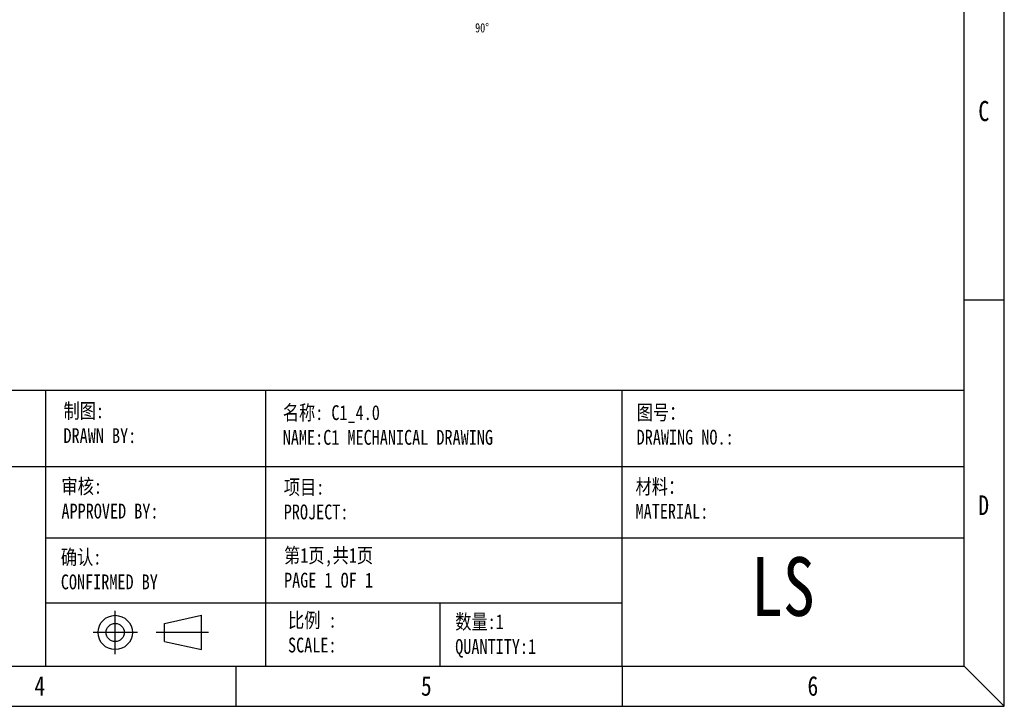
# Model space of a CAD drawing. Extents: x 695 to 3294, y -288 to 575.
# Tile 62 of 83: x 2764 to 3294, y -288 to 81. Entities that reach past the tile are written whole.
import ezdxf

# ---------------------------------------------------------------- set-up
doc = ezdxf.new("R2010")
doc.units = 0
doc.header["$LTSCALE"] = 16.335
for name, color, linetype, lineweight in [('dim', 3, 'CONTINUOUS', 13), ('粗实线', 7, 'CONTINUOUS', 40), ('细实线', 7, 'CONTINUOUS', 15)]:
    doc.layers.add(name, color=color, linetype=linetype, lineweight=lineweight)
doc.styles.get("Standard").update_dxf_attribs({"font": 'txt', "width": 0.8})

msp = doc.modelspace()

# ---------------------------------------------------------------- linework, layer by layer
at = {"layer": '粗实线', "color": 6, "lineweight": 30}
msp.add_line((3272.731, -69.434), (3294.414, -69.434), dxfattribs=at)
at = {"layer": '细实线', "color": 6, "lineweight": 30}
for p, q in [((3294.414, -288.433), (3294.414, 574.553)), ((3272.731, -266.75), (3272.731, 552.87)), ((2590.361, -118.14), (3272.731, -118.14)), ((2778.235, -266.75), (2778.235, -118.14)), ((2896.482, -118.14), (2896.482, -266.75)), ((3088.707, -266.75), (3088.707, -118.14)), ((2590.361, -159.285), (3272.731, -159.285)), ((2778.235, -197.75), (3272.731, -197.75)), ((2778.235, -232.634), (3088.707, -232.687)), ((2990.646, -266.75), (2990.646, -232.67)), ((2815.608, -260.345), (2815.608, -236.975)), ((2842.196, -243.766), (2862.107, -239.415)), ((2842.196, -253.555), (2842.196, -243.766)), ((2862.107, -257.906), (2862.107, -239.415)), ((2827.579, -248.66), (2803.704, -248.66)), ((2865.84, -248.66), (2837.68, -248.66)), ((2842.196, -253.555), (2862.107, -257.906)), ((2072.054, -266.75), (3272.731, -266.75)), ((2880.549, -266.75), (2880.549, -288.433)), ((3088.707, -266.75), (3088.707, -288.433)), ((3272.731, -266.75), (3294.414, -288.433)), ((2050.371, -288.433), (3294.414, -288.433))]:
    msp.add_line(p, q, dxfattribs=at)
for radius in [9.245, 4.895]:
    msp.add_circle((2815.608, -248.66), radius, dxfattribs=at)

# ---------------------------------------------------------------- texts
at = {"layer": 'dim', "insert": (3009.441, 79.626), "char_height": 5, "width": 8.85593, "attachment_point": 1}
msp.add_mtext('90%%D', dxfattribs=at)
at = {"layer": '粗实线', "color": 6, "lineweight": 30, "ltscale": 0.5, "insert": (3280.429, 37.69), "char_height": 10.842, "width": 208.15725, "attachment_point": 1}
msp.add_mtext('C', dxfattribs=at)
at = {"layer": '细实线', "color": 6, "lineweight": 30, "attachment_point": 1}
for s, insert, char_height, width in [('{\\fSimSun|b0|i0|c134|p2;制图:\\PDRAWN BY:}', (2787.759, -125.255), 8, 106.40743), ('{\\fSimSun|b0|i0|c134|p2;\\H0.75758x;名称: C1_4.0\\PNAME:C1 MECHANICAL DRAWING\\Ftxt,gbcbig|c134;\\H1.188x;\\P\\H0.61164x; }', (2905.855, -126.203), 10.56, 248.56341), ('{\\fSimSun|b0|i0|c134|p2;图号：\\PDRAWING NO.:}', (3096.428, -126.102), 8, 106.40743), ('{\\fSimSun|b0|i0|c134|p2;未注尺寸公差 \\PUNMARKED DIMENSIONAL TOLERANCE}', (2595.317, -165.373), 8, 214.43721), ('{\\fSimSun|b0|i0|c134|p2;审核:\\PAPPROVED BY:}', (2786.676, -165.92), 8, 106.40743), ('{\\fSimSun|b0|i0|c134|p2;项目:\\PPROJECT: }', (2906.391, -166.374), 8, 106.40743), ('{\\fSimSun|b0|i0|c134|p2;材料：\\PMATERIAL:}', (3095.835, -166.037), 8, 106.40743), ('D', (3280.429, -174.804), 10.56, 106.40743), ('{\\fSimSun|b0|i0|c134|p2;确认:\\PCONFIRMED BY}', (2786.34, -204.064), 8, 106.40743), ('{\\fSimSun|b0|i0|c134|p2;第1页,共1页\\PPAGE 1 OF 1}', (2906.535, -203.12), 8, 106.40743), ('{\\fSimSun|b0|i0|c134|p2;LS}', (3157.946, -208.052), 31.68, 319.22228), ('{\\fSimSun|b0|i0|c134|p2;比例 : \\PSCALE: }', (2908.676, -238.084), 8, 106.40743), ('{\\fSimSun|b0|i0|c134|p2;数量:1\\PQUANTITY:1}', (2998.719, -238.866), 8, 106.40743), ('4', (2772.134, -272.17), 10.56, 106.40743), ('5', (2980.291, -272.17), 10.56, 106.40743), ('6', (3188.449, -272.17), 10.56, 106.40743)]:
    msp.add_mtext(s, dxfattribs=dict(at, insert=insert, char_height=char_height, width=width))

doc.saveas('drawing.dxf')
